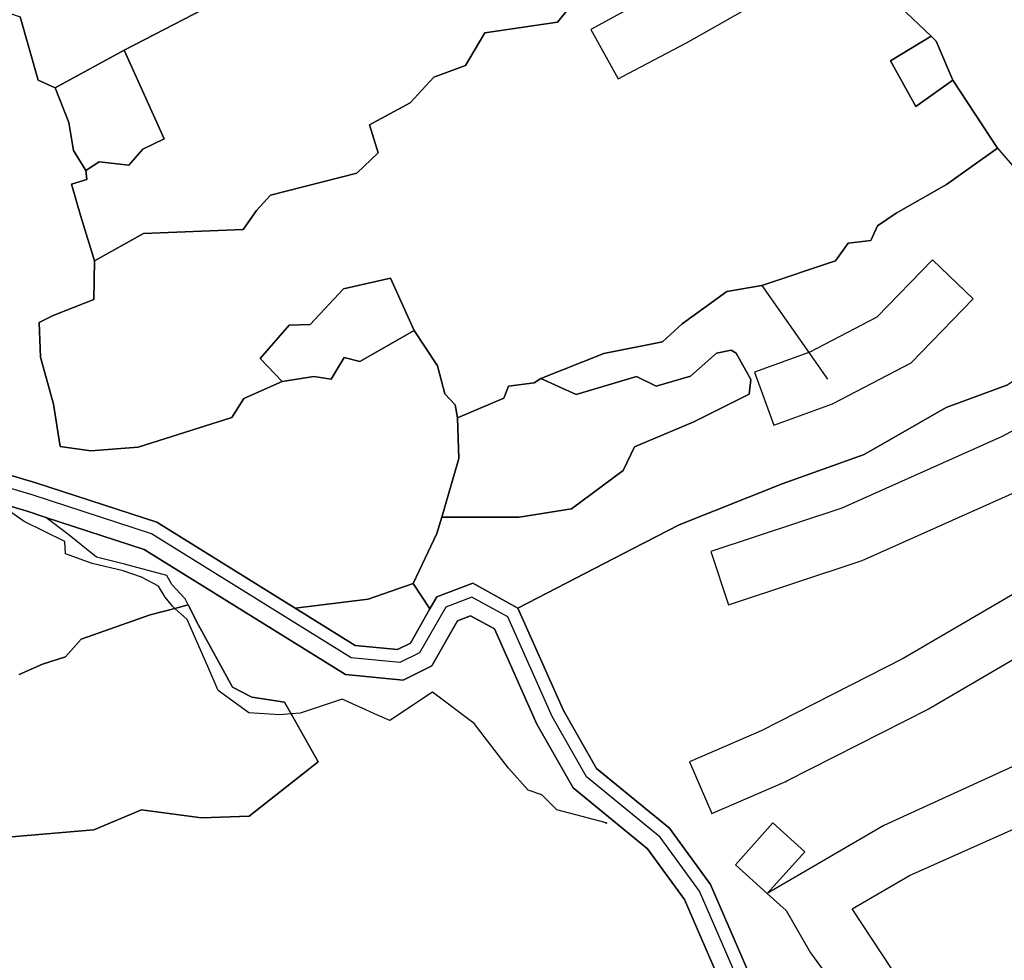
# Model space of a CAD drawing. Extents: x 463979 to 467979, y 555064 to 557157.
# Tile 70 of 82: x 467191 to 467348, y 556157 to 556308. Entities that reach past the tile are written whole.
import ezdxf

# ---------------------------------------------------------------- set-up
doc = ezdxf.new("R2010")
doc.units = 0
doc.header["$MEASUREMENT"] = 0
doc.layers.add('OS MAP', color=7, linetype='Continuous')

msp = doc.modelspace()

# ---------------------------------------------------------------- linework, layer by layer
at = {"layer": 'OS MAP'}
for p, q in [((467207.67, 556302.66), (467196.59, 556296.62)), ((467340.26, 556297.86), (467347.38, 556286.99)), ((467347.38, 556286.99), (467357.38, 556275.38)), ((467253.91, 556217.35), (467256.58, 556213.3))]:
    msp.add_line(p, q, dxfattribs=at)
for points in [[(467158.48, 556363.57), (467159.85, 556363.18), (467159.36, 556359.41), (467162.65, 556355.85), (467163.7, 556353.72), (467171.83, 556353.45), (467176.3, 556351.31), (467179.84, 556351.77), (467182.52, 556343.26), (467177.99, 556331.61), (467181, 556320.39), (467178.51, 556316.98), (467173.66, 556313.35), (467178.99, 556310.02), (467189.01, 556308.68), (467191.02, 556307.99), (467193.89, 556297.85), (467196.59, 556296.62)], [(467334.04, 556331.04), (467326.24, 556328.24), (467331.82, 556309.58), (467336.78, 556304.89)], [(467285.03, 556301.07), (467286.68, 556298.07), (467289.31, 556299.45), (467297.65, 556303.84), (467311.5, 556311.71), (467319.33, 556321.39), (467312.33, 556327.05), (467305.61, 556318.74), (467282.35, 556305.96), (467285.03, 556301.07)], [(467248.29, 556320.89), (467240.13, 556312.02), (467222, 556310.07), (467207.67, 556302.66)], [(467202.92, 556268.95), (467210.75, 556273.32), (467226.68, 556273.96), (467228.81, 556277.02), (467231.06, 556279.48), (467244.88, 556282.96), (467248.31, 556286.25), (467246.92, 556290.74), (467253.42, 556294.25), (467257.21, 556298.36), (467262.29, 556300.22), (467265.37, 556305.42), (467276.97, 556307.13), (467279.91, 556310.76), (467282.12, 556312)], [(467191.02, 556307.99), (467193.89, 556297.85), (467196.59, 556296.62), (467207.67, 556302.66), (467222, 556310.07)], [(467191.02, 556307.99), (467193.89, 556297.85), (467196.59, 556296.62), (467207.67, 556302.66), (467222, 556310.07)], [(467222, 556310.07), (467207.67, 556302.66), (467214.05, 556288.47), (467210.66, 556286.81), (467208.38, 556284.28), (467203.65, 556284.79), (467201.54, 556283.41), (467201.66, 556281.95), (467199.22, 556281.24), (467200.74, 556276.06), (467202.92, 556268.95)], [(467222, 556310.07), (467207.67, 556302.66), (467214.05, 556288.47), (467210.66, 556286.81), (467208.38, 556284.28), (467203.65, 556284.79), (467201.54, 556283.41), (467201.66, 556281.95), (467199.22, 556281.24), (467200.74, 556276.06), (467202.92, 556268.95)], [(467279.91, 556310.76), (467276.97, 556307.13), (467265.37, 556305.42), (467262.29, 556300.22), (467257.21, 556298.36), (467253.42, 556294.25), (467246.92, 556290.74), (467248.31, 556286.25), (467244.88, 556282.96), (467231.06, 556279.48), (467228.81, 556277.02), (467226.68, 556273.96), (467210.75, 556273.32), (467202.92, 556268.95)], [(467202.92, 556268.95), (467210.75, 556273.32), (467226.68, 556273.96), (467228.81, 556277.02), (467231.06, 556279.48), (467244.88, 556282.96), (467248.31, 556286.25), (467246.92, 556290.74), (467253.42, 556294.25), (467257.21, 556298.36), (467262.29, 556300.22), (467265.37, 556305.42), (467276.97, 556307.13), (467279.91, 556310.76)], [(467279.91, 556310.76), (467276.97, 556307.13), (467265.37, 556305.42), (467262.29, 556300.22), (467257.21, 556298.36), (467253.42, 556294.25), (467246.92, 556290.74), (467248.31, 556286.25), (467244.88, 556282.96), (467231.06, 556279.48), (467228.81, 556277.02), (467226.68, 556273.96), (467210.75, 556273.32), (467202.92, 556268.95)], [(467202.92, 556268.95), (467210.75, 556273.32), (467226.68, 556273.96), (467228.81, 556277.02), (467231.06, 556279.48), (467244.88, 556282.96), (467248.31, 556286.25), (467246.92, 556290.74), (467253.42, 556294.25), (467257.21, 556298.36), (467262.29, 556300.22), (467265.37, 556305.42), (467276.97, 556307.13), (467279.91, 556310.76)], [(467202.92, 556268.95), (467202.79, 556262.79), (467196.31, 556260.22), (467194.07, 556259.11), (467194.28, 556253.57), (467196.37, 556246.01), (467197.4, 556239.28), (467202.34, 556238.57), (467209.89, 556239.13), (467224.89, 556243.9), (467226.79, 556246.95), (467232.94, 556249.64), (467229.4, 556253.31), (467234.05, 556258.65), (467237.41, 556258.79), (467242.74, 556264.47), (467250.27, 556266.19), (467254.04, 556257.79), (467257.77, 556252.18), (467258.97, 556247.7), (467260.61, 556245.94), (467260.98, 556243.86), (467268.42, 556247.01), (467269.14, 556248.89), (467273.27, 556249.46), (467274.32, 556250.15), (467284.4, 556254.14), (467293.81, 556255.98), (467296.94, 556258.86), (467304.11, 556264.07), (467309.68, 556265), (467321.47, 556268.94), (467323.49, 556271.77), (467327.15, 556272.22), (467328.22, 556274.58), (467331.18, 556276.57), (467339.25, 556281.17), (467347.38, 556286.99), (467340.26, 556297.86), (467334.35, 556293.65), (467330.26, 556300.98), (467336.78, 556304.89), (467331.82, 556309.58)], [(467202.92, 556268.95), (467202.79, 556262.79), (467196.31, 556260.22), (467194.07, 556259.11), (467194.28, 556253.57), (467196.37, 556246.01), (467197.4, 556239.28), (467202.34, 556238.57), (467209.89, 556239.13), (467224.89, 556243.9), (467226.79, 556246.95), (467232.94, 556249.64), (467229.4, 556253.31), (467234.05, 556258.65), (467237.41, 556258.79), (467242.74, 556264.47), (467250.27, 556266.19), (467254.04, 556257.79), (467257.77, 556252.18), (467258.97, 556247.7), (467260.61, 556245.94), (467260.98, 556243.86), (467268.42, 556247.01), (467269.14, 556248.89), (467273.27, 556249.46), (467274.32, 556250.15), (467284.4, 556254.14), (467293.81, 556255.98), (467296.94, 556258.86), (467304.11, 556264.07), (467309.68, 556265), (467321.47, 556268.94), (467323.49, 556271.77), (467327.15, 556272.22), (467328.22, 556274.58), (467331.18, 556276.57), (467339.25, 556281.17), (467347.38, 556286.99), (467340.26, 556297.86), (467334.35, 556293.65), (467330.26, 556300.98), (467336.78, 556304.89), (467331.82, 556309.58)], [(467331.82, 556309.58), (467336.78, 556304.89), (467337.58, 556304.13), (467340.26, 556297.86), (467347.38, 556286.99), (467339.25, 556281.17), (467331.18, 556276.57), (467328.22, 556274.58), (467327.15, 556272.22), (467323.49, 556271.77), (467321.47, 556268.94), (467309.68, 556265), (467304.11, 556264.07), (467296.94, 556258.86), (467293.81, 556255.98), (467284.4, 556254.14), (467274.32, 556250.15), (467279.96, 556247.59), (467289.63, 556250.48), (467292.77, 556248.92), (467298.26, 556250.5), (467302.44, 556254.17), (467304.79, 556254.69), (467305.58, 556254.17), (467307.94, 556249.99), (467307.68, 556247.64), (467298.79, 556243.18), (467289.34, 556239.18), (467287.52, 556235.42), (467279.21, 556229.29), (467270.84, 556227.97), (467258.47, 556227.95), (467257.71, 556225.35), (467253.91, 556217.35), (467256.58, 556213.3), (467257.68, 556215.22), (467263.43, 556217.39), (467270.67, 556213.39), (467289.09, 556222.93), (467296.47, 556226.7), (467312.93, 556233.26), (467326.08, 556237.99), (467339.2, 556245.48), (467348.89, 556249.09)], [(467331.82, 556309.58), (467336.78, 556304.89), (467337.58, 556304.13), (467340.26, 556297.86), (467347.38, 556286.99), (467339.25, 556281.17), (467331.18, 556276.57), (467328.22, 556274.58), (467327.15, 556272.22), (467323.49, 556271.77), (467321.47, 556268.94), (467309.68, 556265), (467304.11, 556264.07), (467296.94, 556258.86), (467293.81, 556255.98), (467284.4, 556254.14), (467274.32, 556250.15), (467279.96, 556247.59), (467289.63, 556250.48), (467292.77, 556248.92), (467298.26, 556250.5), (467302.44, 556254.17), (467304.79, 556254.69), (467305.58, 556254.17), (467307.94, 556249.99), (467307.68, 556247.64), (467298.79, 556243.18), (467289.34, 556239.18), (467287.52, 556235.42), (467279.21, 556229.29), (467270.84, 556227.97), (467258.47, 556227.95), (467257.71, 556225.35), (467253.91, 556217.35), (467256.58, 556213.3), (467257.68, 556215.22), (467263.43, 556217.39), (467270.67, 556213.39), (467289.09, 556222.93), (467296.47, 556226.7), (467312.93, 556233.26), (467326.08, 556237.99), (467339.2, 556245.48), (467348.89, 556249.09)], [(467178.41, 556237.94), (467193.53, 556233.46), (467212.89, 556227.13), (467235.02, 556213.39), (467246.69, 556214.82), (467253.91, 556217.35), (467257.71, 556225.35), (467258.47, 556227.95), (467261.18, 556237.31), (467260.98, 556243.86), (467260.61, 556245.94), (467258.97, 556247.7), (467257.77, 556252.18), (467254.04, 556257.79), (467245.34, 556252.83), (467242.88, 556253.52), (467240.76, 556250.03), (467238.01, 556250.44), (467232.94, 556249.64), (467226.79, 556246.95), (467224.89, 556243.9), (467209.89, 556239.13), (467202.34, 556238.57), (467197.4, 556239.28), (467196.37, 556246.01), (467194.28, 556253.57), (467194.07, 556259.11), (467196.31, 556260.22), (467202.79, 556262.79), (467202.92, 556268.95), (467200.74, 556276.06), (467199.22, 556281.24), (467201.66, 556281.95), (467201.54, 556283.41), (467199.56, 556286.62), (467198.8, 556291.07), (467196.59, 556296.62), (467193.89, 556297.85), (467191.02, 556307.99)], [(467178.41, 556237.94), (467193.53, 556233.46), (467212.89, 556227.13), (467235.02, 556213.39), (467246.69, 556214.82), (467253.91, 556217.35), (467257.71, 556225.35), (467258.47, 556227.95), (467261.18, 556237.31), (467260.98, 556243.86), (467260.61, 556245.94), (467258.97, 556247.7), (467257.77, 556252.18), (467254.04, 556257.79), (467245.34, 556252.83), (467242.88, 556253.52), (467240.76, 556250.03), (467238.01, 556250.44), (467232.94, 556249.64), (467226.79, 556246.95), (467224.89, 556243.9), (467209.89, 556239.13), (467202.34, 556238.57), (467197.4, 556239.28), (467196.37, 556246.01), (467194.28, 556253.57), (467194.07, 556259.11), (467196.31, 556260.22), (467202.79, 556262.79), (467202.92, 556268.95), (467200.74, 556276.06), (467199.22, 556281.24), (467201.66, 556281.95), (467201.54, 556283.41), (467199.56, 556286.62), (467198.8, 556291.07), (467196.59, 556296.62), (467193.89, 556297.85), (467191.02, 556307.99)], [(467336.78, 556304.89), (467330.26, 556300.98), (467334.35, 556293.65), (467340.26, 556297.86), (467337.58, 556304.13), (467336.78, 556304.89)], [(467336.78, 556304.89), (467330.26, 556300.98), (467334.35, 556293.65), (467340.26, 556297.86)], [(467336.78, 556304.89), (467330.26, 556300.98), (467334.35, 556293.65), (467340.26, 556297.86), (467337.58, 556304.13), (467336.78, 556304.89)], [(467336.78, 556304.89), (467337.58, 556304.13), (467340.26, 556297.86)], [(467201.54, 556283.41), (467203.65, 556284.79), (467208.38, 556284.28), (467210.66, 556286.81), (467214.05, 556288.47), (467207.67, 556302.66), (467196.59, 556296.62), (467198.8, 556291.07), (467199.56, 556286.62), (467201.54, 556283.41)], [(467201.54, 556283.41), (467203.65, 556284.79), (467208.38, 556284.28), (467210.66, 556286.81), (467214.05, 556288.47), (467207.67, 556302.66), (467196.59, 556296.62), (467198.8, 556291.07), (467199.56, 556286.62), (467201.54, 556283.41)], [(467201.54, 556283.41), (467203.65, 556284.79), (467208.38, 556284.28), (467210.66, 556286.81), (467214.05, 556288.47), (467207.67, 556302.66)], [(467270.67, 556213.39), (467289.09, 556222.93), (467296.47, 556226.7), (467312.93, 556233.26), (467326.08, 556237.99), (467339.2, 556245.48), (467348.89, 556249.09), (467358.59, 556255.66), (467364.62, 556258.81), (467368.06, 556262.45), (467387.45, 556273.81), (467395.26, 556278.73), (467406.27, 556287.41), (467426.86, 556302.54)], [(467196.59, 556296.62), (467198.8, 556291.07), (467199.56, 556286.62), (467201.54, 556283.41)], [(467426.33, 556285.22), (467420.04, 556291.65), (467400.21, 556272.27), (467379.04, 556257.53), (467348.17, 556240.88), (467322.5, 556229.4), (467301.51, 556222.44), (467304.33, 556213.9), (467325.76, 556220.99), (467352.15, 556232.8), (467383.76, 556249.85), (467405.96, 556265.31), (467426.33, 556285.22)], [(467347.38, 556286.99), (467339.25, 556281.17), (467331.18, 556276.57), (467328.22, 556274.58), (467327.15, 556272.22), (467323.49, 556271.77), (467321.47, 556268.94), (467309.68, 556265)], [(467201.54, 556283.41), (467201.66, 556281.95), (467199.22, 556281.24), (467200.74, 556276.06), (467202.92, 556268.95)], [(467317.22, 556254.29), (467308.54, 556251.14), (467311.61, 556242.68), (467321.02, 556246.09), (467333.56, 556252.65), (467343.48, 556262.86), (467337.02, 556269.13), (467328.11, 556259.95), (467317.38, 556254.34), (467317.22, 556254.29)], [(467202.92, 556268.95), (467202.79, 556262.79), (467196.31, 556260.22)], [(467254.04, 556257.79), (467250.27, 556266.19), (467242.74, 556264.47), (467237.41, 556258.79), (467234.05, 556258.65), (467229.4, 556253.31), (467232.94, 556249.64), (467238.01, 556250.44), (467240.76, 556250.03), (467242.88, 556253.52), (467245.34, 556252.83), (467254.04, 556257.79)], [(467254.04, 556257.79), (467250.27, 556266.19), (467242.74, 556264.47), (467237.41, 556258.79), (467234.05, 556258.65), (467229.4, 556253.31), (467232.94, 556249.64)], [(467254.04, 556257.79), (467250.27, 556266.19), (467242.74, 556264.47), (467237.41, 556258.79), (467234.05, 556258.65), (467229.4, 556253.31), (467232.94, 556249.64), (467238.01, 556250.44), (467240.76, 556250.03), (467242.88, 556253.52), (467245.34, 556252.83), (467254.04, 556257.79)], [(467309.68, 556265), (467304.11, 556264.07), (467296.94, 556258.86), (467293.81, 556255.98), (467284.4, 556254.14), (467274.32, 556250.15)], [(467309.68, 556265), (467317.22, 556254.29), (467320.22, 556250.01)], [(467197.4, 556239.28), (467196.37, 556246.01), (467194.28, 556253.57), (467194.07, 556259.11), (467196.31, 556260.22)], [(467232.94, 556249.64), (467238.01, 556250.44), (467240.76, 556250.03), (467242.88, 556253.52), (467245.34, 556252.83), (467254.04, 556257.79)], [(467260.98, 556243.86), (467260.61, 556245.94), (467258.97, 556247.7), (467257.77, 556252.18), (467254.04, 556257.79)], [(467422.44, 556247.73), (467416.96, 556254.87), (467395.81, 556238.62), (467377.78, 556227.88), (467352.96, 556217.38), (467332.32, 556205.32), (467309.59, 556193.78), (467298.1, 556188.79), (467301.68, 556180.53), (467313.17, 556185.52), (467313.42, 556185.63), (467313.67, 556185.75), (467336.4, 556197.29), (467336.63, 556197.42), (467336.86, 556197.55), (467357, 556209.31), (467381.29, 556219.59), (467381.85, 556219.85), (467382.39, 556220.15), (467400.42, 556230.9), (467400.86, 556231.18), (467401.29, 556231.49), (467422.44, 556247.73)], [(467258.47, 556227.95), (467270.84, 556227.97), (467279.21, 556229.29), (467287.52, 556235.42), (467289.34, 556239.18), (467298.79, 556243.18), (467307.68, 556247.64), (467307.94, 556249.99), (467305.58, 556254.17), (467304.79, 556254.69), (467302.44, 556254.17), (467298.26, 556250.5), (467292.77, 556248.92), (467289.63, 556250.48), (467279.96, 556247.59), (467274.32, 556250.15), (467273.27, 556249.46), (467269.14, 556248.89), (467268.42, 556247.01), (467260.98, 556243.86), (467261.18, 556237.31), (467258.47, 556227.95)], [(467274.32, 556250.15), (467279.96, 556247.59), (467289.63, 556250.48), (467292.77, 556248.92), (467298.26, 556250.5), (467302.44, 556254.17), (467304.79, 556254.69), (467305.58, 556254.17), (467307.94, 556249.99), (467307.68, 556247.64), (467298.79, 556243.18), (467289.34, 556239.18), (467287.52, 556235.42), (467279.21, 556229.29), (467270.84, 556227.97), (467258.47, 556227.95)], [(467258.47, 556227.95), (467270.84, 556227.97), (467279.21, 556229.29), (467287.52, 556235.42), (467289.34, 556239.18), (467298.79, 556243.18), (467307.68, 556247.64), (467307.94, 556249.99), (467305.58, 556254.17), (467304.79, 556254.69), (467302.44, 556254.17), (467298.26, 556250.5), (467292.77, 556248.92), (467289.63, 556250.48), (467279.96, 556247.59), (467274.32, 556250.15), (467273.27, 556249.46), (467269.14, 556248.89), (467268.42, 556247.01), (467260.98, 556243.86), (467261.18, 556237.31), (467258.47, 556227.95)], [(467274.32, 556250.15), (467273.27, 556249.46), (467269.14, 556248.89), (467268.42, 556247.01), (467260.98, 556243.86)], [(467232.94, 556249.64), (467226.79, 556246.95), (467224.89, 556243.9), (467209.89, 556239.13), (467202.34, 556238.57), (467197.4, 556239.28)], [(467348.89, 556249.09), (467339.2, 556245.48), (467326.08, 556237.99), (467312.93, 556233.26), (467296.47, 556226.7), (467289.09, 556222.93), (467270.67, 556213.39), (467277.96, 556197), (467283.22, 556187.75), (467294.91, 556178.17), (467301.49, 556169.16), (467308.88, 556152.07)], [(467348.89, 556249.09), (467339.2, 556245.48), (467326.08, 556237.99), (467312.93, 556233.26), (467296.47, 556226.7), (467289.09, 556222.93), (467270.67, 556213.39), (467277.96, 556197), (467283.22, 556187.75), (467294.91, 556178.17), (467301.49, 556169.16), (467308.88, 556152.07)], [(467260.98, 556243.86), (467261.18, 556237.31), (467258.47, 556227.95)], [(467307.05, 556151.15), (467299.7, 556168.13), (467293.41, 556176.75), (467281.63, 556186.41), (467276.12, 556196.07), (467269.04, 556212.01), (467263.28, 556215.14), (467259.1, 556213.57), (467254.93, 556206.24), (467251.79, 556204.67), (467243.95, 556205.44), (467212.01, 556225.26), (467192.92, 556231.5), (467181.54, 556234.88), (467178.01, 556235.93), (467157.35, 556238.25), (467150.82, 556228.56), (467144.56, 556220.44), (467136.2, 556215.72), (467119.35, 556207.9), (467105.11, 556201.29), (467096.88, 556197.51), (467086.3, 556190.8)], [(467308.88, 556152.07), (467301.49, 556169.16), (467294.91, 556178.17), (467283.22, 556187.75), (467277.96, 556197), (467270.67, 556213.39), (467263.43, 556217.39), (467257.68, 556215.22), (467256.58, 556213.3), (467253.45, 556207.79), (467251.4, 556206.76), (467244.62, 556207.43), (467235.02, 556213.39), (467212.89, 556227.13), (467193.53, 556233.46), (467178.41, 556237.94)], [(467304.61, 556149.93), (467297.32, 556166.78), (467291.42, 556174.87), (467279.51, 556184.62), (467273.69, 556194.85), (467266.93, 556210.06), (467263.07, 556212.16), (467260.98, 556211.37), (467256.88, 556204.18), (467252.31, 556201.88), (467243.05, 556202.79), (467210.86, 556222.77), (467195.14, 556227.92), (467192.11, 556228.91), (467187.18, 556230.37), (467177.46, 556233.25), (467158.68, 556235.36), (467153.03, 556226.97), (467146.38, 556218.35), (467137.45, 556213.3), (467121.5, 556205.9), (467106.25, 556198.82), (467098.18, 556195.12), (467087.86, 556188.57)], [(467304.61, 556149.93), (467297.32, 556166.78), (467291.42, 556174.87), (467279.51, 556184.62), (467273.69, 556194.85), (467266.93, 556210.06), (467263.07, 556212.16), (467260.98, 556211.37), (467256.88, 556204.18), (467252.31, 556201.88), (467243.05, 556202.79), (467210.86, 556222.77), (467195.14, 556227.92), (467192.11, 556228.91), (467187.18, 556230.37), (467177.46, 556233.25), (467158.68, 556235.36), (467153.03, 556226.97), (467146.38, 556218.35), (467137.45, 556213.3), (467121.5, 556205.9), (467106.25, 556198.82), (467098.18, 556195.12), (467087.86, 556188.57)], [(467087.86, 556188.57), (467098.18, 556195.12), (467106.25, 556198.82), (467121.5, 556205.9), (467137.45, 556213.3), (467146.38, 556218.35), (467153.03, 556226.97), (467158.68, 556235.36), (467177.46, 556233.25), (467187.18, 556230.37), (467192.11, 556228.91), (467195.14, 556227.92), (467210.86, 556222.77), (467243.05, 556202.79), (467252.31, 556201.88), (467256.88, 556204.18), (467260.98, 556211.37), (467263.07, 556212.16), (467266.93, 556210.06), (467273.69, 556194.85), (467279.51, 556184.62), (467291.42, 556174.87), (467297.32, 556166.78), (467304.61, 556149.93)], [(467284.77, 556179.02), (467276.88, 556181.13), (467274.5, 556183.54), (467272.31, 556184.26), (467269.16, 556187.78), (467263.65, 556194.93), (467256.98, 556199.93), (467250.16, 556195.41), (467247.73, 556196.46), (467246.34, 556197.15), (467242.52, 556198.82), (467235.84, 556196.59), (467234.35, 556196.48), (467232.56, 556196.35), (467227.6, 556196.63), (467222.69, 556200.2), (467221.02, 556204.05), (467217.71, 556211.55), (467215.76, 556213.36), (467215.39, 556213.7), (467214.21, 556215.15), (467213.15, 556216.93), (467210.41, 556218.34), (467207.48, 556219.37), (467202.55, 556220.52), (467198.25, 556222.07), (467198.14, 556224.08), (467191.66, 556227.23), (467187.18, 556230.37)], [(467217.9, 556213.92), (467217.41, 556214.86), (467215.28, 556217.18), (467214.49, 556218.64), (467207.71, 556220.42), (467203.24, 556221.53), (467198.58, 556225.29), (467195.14, 556227.92)], [(467258.47, 556227.95), (467257.71, 556225.35), (467253.91, 556217.35)], [(467330.52, 556155.59), (467324.17, 556165.27), (467333.34, 556170.62), (467354.03, 556179.82), (467355.34, 556180.4), (467379.72, 556191.24), (467382.73, 556192.58), (467398.99, 556199.81), (467399.17, 556199.89), (467399.34, 556199.97), (467426.25, 556213.35), (467422.24, 556221.41), (467395.34, 556208.03), (467376.51, 556199.95), (467366.6, 556195.7), (467364.76, 556194.91), (467358.86, 556192.21), (467354.04, 556190), (467329.23, 556178.64), (467310.54, 556167.74), (467313.56, 556165.02), (467317.49, 556158.23), (467323, 556150.65)], [(467256.58, 556213.3), (467253.91, 556217.35), (467246.69, 556214.82), (467235.02, 556213.39), (467244.62, 556207.43), (467251.4, 556206.76), (467253.45, 556207.79), (467256.58, 556213.3)], [(467253.91, 556217.35), (467246.69, 556214.82), (467235.02, 556213.39)], [(467256.58, 556213.3), (467253.91, 556217.35), (467246.69, 556214.82), (467235.02, 556213.39), (467244.62, 556207.43), (467251.4, 556206.76), (467253.45, 556207.79), (467256.58, 556213.3)], [(467189.6, 556176.78), (467202.81, 556177.9), (467210.42, 556181.14), (467220.02, 556179.82), (467227.63, 556180.11), (467238.7, 556188.83), (467234.35, 556196.48), (467233.3, 556198.33), (467228.1, 556199.13), (467225, 556200.73), (467219.52, 556210.76), (467217.9, 556213.92), (467215.76, 556213.36), (467211.81, 556212.31), (467200.75, 556208.43), (467198.26, 556205.61), (467194.6, 556204.44), (467190.85, 556202.76)], [(467190.85, 556202.76), (467194.6, 556204.44), (467198.26, 556205.61), (467200.75, 556208.43), (467211.81, 556212.31), (467215.76, 556213.36), (467217.9, 556213.92), (467219.52, 556210.76), (467225, 556200.73), (467228.1, 556199.13), (467233.3, 556198.33), (467234.35, 556196.48), (467238.7, 556188.83), (467227.63, 556180.11), (467220.02, 556179.82), (467210.42, 556181.14), (467202.81, 556177.9), (467189.6, 556176.78)], [(467190.85, 556202.76), (467194.6, 556204.44), (467198.26, 556205.61), (467200.75, 556208.43), (467211.81, 556212.31), (467215.76, 556213.36), (467217.9, 556213.92), (467219.52, 556210.76), (467225, 556200.73), (467228.1, 556199.13), (467233.3, 556198.33), (467234.35, 556196.48), (467238.7, 556188.83), (467227.63, 556180.11), (467220.02, 556179.82), (467210.42, 556181.14), (467202.81, 556177.9), (467189.6, 556176.78)], [(467189.6, 556176.78), (467202.81, 556177.9), (467210.42, 556181.14), (467220.02, 556179.82), (467227.63, 556180.11), (467238.7, 556188.83), (467234.35, 556196.48), (467233.3, 556198.33), (467228.1, 556199.13), (467225, 556200.73), (467219.52, 556210.76), (467217.9, 556213.92), (467215.76, 556213.36), (467211.81, 556212.31), (467200.75, 556208.43), (467198.26, 556205.61), (467194.6, 556204.44), (467190.85, 556202.76)], [(467190.85, 556202.76), (467194.6, 556204.44), (467198.26, 556205.61), (467200.75, 556208.43), (467211.81, 556212.31), (467215.76, 556213.36), (467217.9, 556213.92)], [(467233.3, 556198.33), (467228.1, 556199.13), (467225, 556200.73), (467219.52, 556210.76), (467217.9, 556213.92)], [(467185.58, 556174.44), (467189.6, 556176.78), (467202.81, 556177.9), (467210.42, 556181.14), (467220.02, 556179.82), (467227.63, 556180.11), (467238.7, 556188.83), (467234.35, 556196.48), (467233.3, 556198.33)], [(467310.54, 556167.74), (467316.57, 556174.43), (467311.47, 556179.02), (467305.45, 556172.33), (467310.54, 556167.74)]]:
    msp.add_lwpolyline(points, dxfattribs=at)
msp.add_circle((467284.77, 556179.02), 0.0699, dxfattribs=at)

doc.saveas('drawing.dxf')
